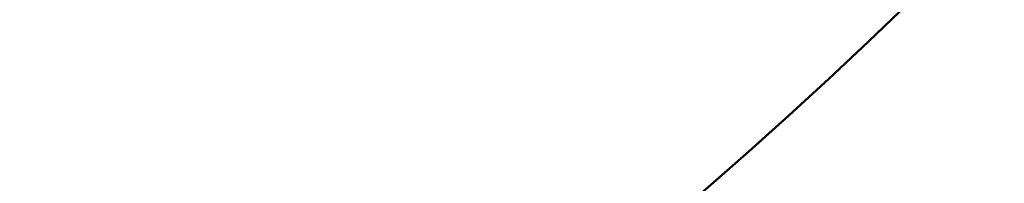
# Model space of a CAD drawing. Header units: inches. Extents: x 1 to 203, y 4 to 128.
# Tile 42 of 111: x 70.9801 to 71.1079, y 80.5284 to 80.5497. Entities that reach past the tile are written whole.
import ezdxf

# ---------------------------------------------------------------- set-up
doc = ezdxf.new("R2010")
doc.units = ezdxf.units.IN
doc.header["$LTSCALE"] = 6
doc.header["$MEASUREMENT"] = 0
doc.layers.add('Symbol (ANSI)', color=7, linetype='Continuous', lineweight=25)
doc.layers.add('Visible (ANSI)', color=7, linetype='Continuous', lineweight=50)
doc.styles.add('Note Text (ANSI)', font='tahoma.ttf')
doc.dimstyles.new('Default (ANSI)$7', dxfattribs={"dimscale": 6, "dimtxt": 0.12, "dimasz": 0.098425, "dimexe": 0.125, "dimexo": 0.0625, "dimgap": 0.031496, "dimtad": 0, "dimtih": 1, "dimtoh": 1, "dimrnd": 1e-08, "dimzin": 4, "dimdsep": 46, "dimtxsty": 'Note Text (ANSI)', "dimcen": 0.09, "dimdle": 0.393701, "dimclrd": 256, "dimclre": 256, "dimclrt": 256, "dimadec": 0, "dimazin": 1, "dimtfac": 1, "dimtofl": 0, "dimtmove": 0, "dimatfit": 3, "dimfxl": 1, "dimtolj": 1, "dimtzin": 4, "dimlwd": -1, "dimlwe": -1, "dimarcsym": 0})

msp = doc.modelspace()

# ---------------------------------------------------------------- linework, layer by layer
at = {"layer": 'Visible (ANSI)'}
for radius in [0.585, 0.491, 0.42951]:
    msp.add_circle((70.68663, 80.97025), radius, dxfattribs=at)

# ---------------------------------------------------------------- leaders
at = {"layer": 'Symbol (ANSI)', "annotation_type": 0, "has_hookline": 1, "hookline_direction": 0, "text_width": 8.92578}
msp.add_leader([(70.98263, 80.65902), (73.91198, 79.17337), (74.50253, 79.17337)], dimstyle='Default (ANSI)$7', override={"dimtad": 0}, dxfattribs=at)

doc.saveas('drawing.dxf')
